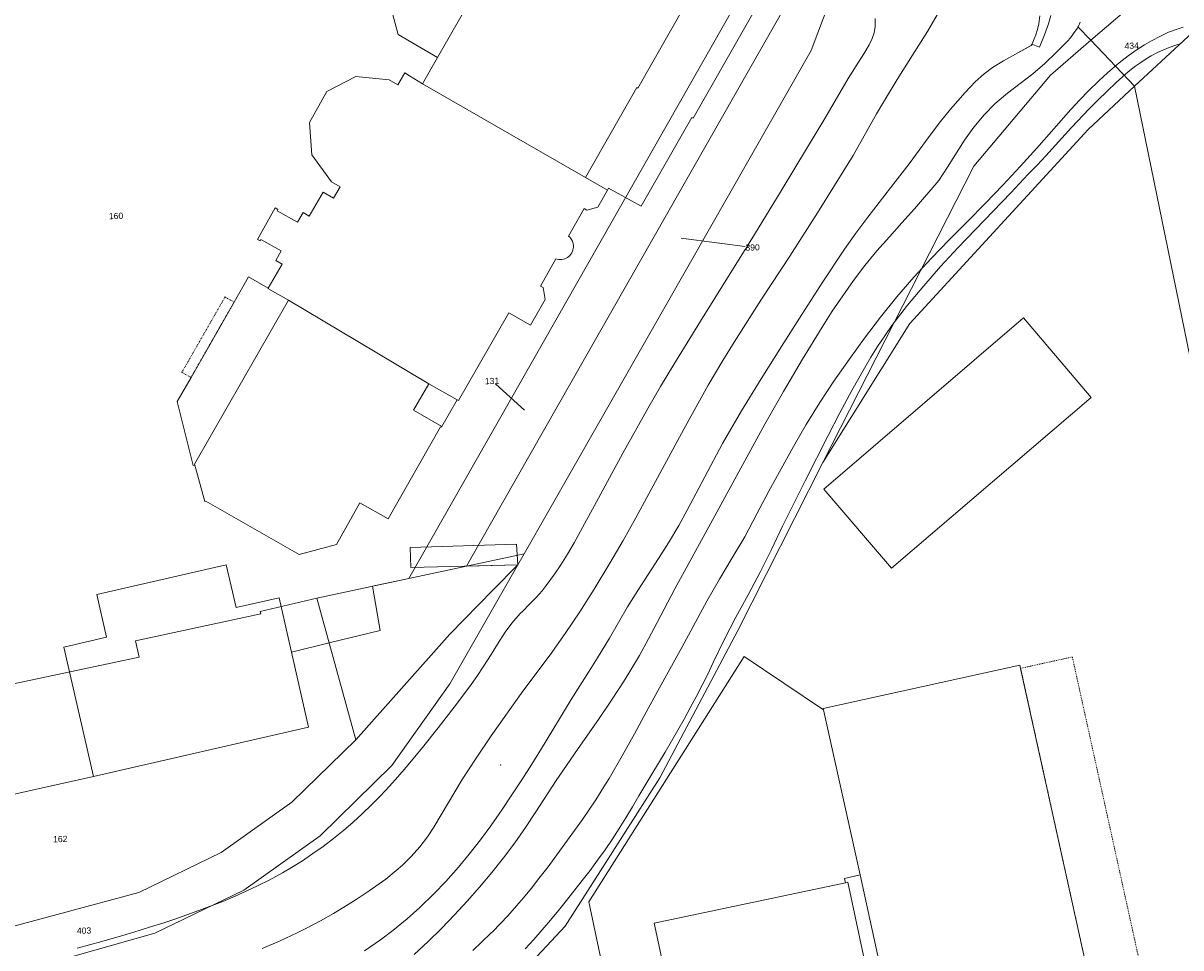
# Model space of a CAD drawing. Header units: millimetres. Extents: x -191 to 81095, y -508122 to 28741.
# Tile 163 of 255: x 4299 to 4431, y 10313 to 10419. Entities that reach past the tile are written whole.
import ezdxf

# ---------------------------------------------------------------- set-up
doc = ezdxf.new("R2010")
doc.units = ezdxf.units.MM
doc.linetypes.add('VE22-087 DB - VST Hervest-Dorsten ALK VA2736$0$1', pattern=[0])
doc.linetypes.add('VE22-087 DB - VST Hervest-Dorsten ALK VA2736$0$3', pattern=[0.26, 0.11, -0.15])
doc.layers.get('0').update_dxf_attribs({"color": 251})
for name, color, linetype, lineweight in [('VE22-087 DB - VST Hervest-Dorsten ALK VA2736$0$AX_Bauteil', 7, 'VE22-087 DB - VST Hervest-Dorsten ALK VA2736$0$1', 18), ('VE22-087 DB - VST Hervest-Dorsten ALK VA2736$0$AX_BesondererBauwerkspunkt_G2300', 7, 'VE22-087 DB - VST Hervest-Dorsten ALK VA2736$0$1', 18), ('VE22-087 DB - VST Hervest-Dorsten ALK VA2736$0$AX_Fliessgewaesser', 7, 'VE22-087 DB - VST Hervest-Dorsten ALK VA2736$0$1', 18), ('VE22-087 DB - VST Hervest-Dorsten ALK VA2736$0$AX_Flurstueck', 9, 'VE22-087 DB - VST Hervest-Dorsten ALK VA2736$0$1', 18), ('VE22-087 DB - VST Hervest-Dorsten ALK VA2736$0$AX_Gebaeude', 7, 'VE22-087 DB - VST Hervest-Dorsten ALK VA2736$0$1', 18), ('VE22-087 DB - VST Hervest-Dorsten ALK VA2736$0$AX_Gelaendekante', 7, 'VE22-087 DB - VST Hervest-Dorsten ALK VA2736$0$1', 18), ('VE22-087 DB - VST Hervest-Dorsten ALK VA2736$0$AX_IndustrieUndGewerbeflaeche', 7, 'VE22-087 DB - VST Hervest-Dorsten ALK VA2736$0$1', 18), ('VE22-087 DB - VST Hervest-Dorsten ALK VA2736$0$AX_Landwirtschaft', 7, 'VE22-087 DB - VST Hervest-Dorsten ALK VA2736$0$1', 18), ('VE22-087 DB - VST Hervest-Dorsten ALK VA2736$0$AX_SonstigesBauwerkOderSonstigeEinrichtung', 7, 'VE22-087 DB - VST Hervest-Dorsten ALK VA2736$0$1', 18), ('VE22-087 DB - VST Hervest-Dorsten ALK VA2736$0$AX_UnlandVegetationsloseFlaeche', 7, 'VE22-087 DB - VST Hervest-Dorsten ALK VA2736$0$1', 18), ('VE22-087 DB - VST Hervest-Dorsten ALK VA2736$0$AX_Vegetationsmerkmal', 7, 'VE22-087 DB - VST Hervest-Dorsten ALK VA2736$0$1', 18), ('VE22-087 DB - VST Hervest-Dorsten ALK VA2736$0$Flurgrenzen', 9, 'VE22-087 DB - VST Hervest-Dorsten ALK VA2736$0$1', 18)]:
    doc.layers.add(name, color=color, linetype=linetype, lineweight=lineweight)
doc.layers.add('XREF ALK Kataster', color=251, linetype='Continuous')
doc.styles.add('VE22-087 DB - VST Hervest-Dorsten ALK VA2736$0$0', font='arial.ttf')

# ---------------------------------------------------------------- blocks, each defined once
blk = doc.blocks.new('VE22-087 DB - VST Hervest-Dorsten ALK VA2736$0$99')
at = {"color": 0}
blk.add_point((0, 0), dxfattribs=at)
blk = doc.blocks.new('VE22-087 DB - VST Hervest-Dorsten ALK VA2736')
at = {"layer": 'VE22-087 DB - VST Hervest-Dorsten ALK VA2736$0$AX_Bauteil', "color": 7, "linetype": 'VE22-087 DB - VST Hervest-Dorsten ALK VA2736$0$1', "lineweight": 13, "ltscale": 0.5}
for points in [[(4381.4, 10461.36, 0), (4379.55, 10458.12, 0), (4376.13, 10452.12, 0), (4373.46, 10447.43, 0), (4385.8, 10440.42, 0), (4369.24, 10411.3, 0), (4369.11, 10411.37, 0), (4363.28, 10401.11, 0), (4365.79, 10399.69, 0), (4365.92, 10399.93, 0), (4368.52, 10398.48, 0), (4369.63, 10397.85, 0), (4375.39, 10407.96, 0), (4375.52, 10407.89, 0), (4391.46, 10435.85, 0), (4391.3, 10435.94, 0), (4391.78, 10437.95, 0), (4395.46, 10453.41, 0)], [(4324.94, 10389.82, 0), (4323.3, 10386.95, 0), (4318.4, 10378.38, 0), (4316.83, 10375.65, 0), (4318.66, 10368.35, 0), (4318.82, 10368.4, 0), (4318.79, 10368.5, 0), (4329.49, 10387.19, 0), (4327.16, 10388.49, 0), (4327.19, 10388.55, 0)], [(4345.46, 10377.67, 0), (4343.71, 10374.65, 0), (4346.95, 10372.81, 0), (4348.67, 10375.84, 0)]]:
    blk.add_polyline3d(points, close=True, dxfattribs=at)
at = {"layer": 'VE22-087 DB - VST Hervest-Dorsten ALK VA2736$0$AX_Flurstueck', "linetype": 'VE22-087 DB - VST Hervest-Dorsten ALK VA2736$0$1', "lineweight": 13, "ltscale": 0.5}
for points in [[(4345.98, 10299.94, 0), (4360.97, 10315.95, 0), (4366.14, 10324.04, 0), (4371.75, 10332.82, 0), (4380.63, 10349.58, 0), (4390.31, 10368.7, 0), (4407.47, 10402.42, 0), (4416.18, 10412.78, 0), (4420.77, 10416.73, 0), (4426.39, 10421.55, 0), (4438.44, 10429.21, 0)], [(4440.13, 10452.44, 0), (4429.86, 10449.61, 0), (4426.12, 10448.58, 0), (4414.06, 10445.27, 0), (4407.61, 10443.49, 0), (4403.03, 10442.23, 0), (4399.16, 10441.17, 0), (4396.96, 10441.67, 0), (4395.84, 10441.93, 0), (4394.28, 10435.12, 0), (4391.13, 10421.31, 0), (4388.96, 10415.59, 0), (4379.72, 10399.36, 0), (4367.37, 10377.72, 0), (4356.3, 10358.32, 0), (4355.58, 10357.05, 0), (4347.87, 10343.54, 0), (4341.25, 10334.24, 0), (4333.09, 10326.23, 0), (4324.4, 10320.04, 0), (4314.3, 10315.15, 0), (4302.38, 10311.81, 0)], [(4374.16, 10394.22, 0), (4382.3, 10393.17, 0)], [(4356.36, 10374.66, 0), (4352.65, 10377.98, 0)]]:
    blk.add_polyline3d(points, dxfattribs=at)
for points in [[(4290.85, 10341.99, 0), (4296.97, 10343.28, 0), (4312.49, 10346.55, 0), (4312.1, 10348.43, 0), (4326.34, 10351.48, 0), (4326.28, 10351.74, 0), (4332.72, 10353.29, 0), (4343.17, 10355.52, 0), (4380.23, 10420.63, 0), (4396.34, 10445.69, 0), (4396.88, 10446.52, 0), (4396.91, 10446.65, 0), (4398.75, 10454.61, 0), (4395.23, 10455.42, 0), (4394.71, 10455.32, 0), (4352.41, 10446.7, 0), (4350.26, 10446.11, 0), (4345.4, 10437.5, 0), (4294.51, 10426.63, 0), (4293.76, 10425.45, 0), (4289.25, 10418.48, 0), (4276.75, 10415.69, 0), (4282.65, 10382.61, 0)], [(4407.47, 10402.42, 0), (4390.31, 10368.7, 0), (4400.19, 10384.53, 0), (4420.48, 10406.58, 0), (4425.77, 10411.52, 0), (4436.89, 10421.88, 0), (4443.46, 10425.83, 0), (4456.42, 10433.62, 0), (4489.96, 10443.95, 0), (4497, 10447.71, 0), (4505.34, 10451.19, 0), (4500.31, 10449.65, 0), (4450.81, 10434.4, 0), (4442.46, 10430.9, 0), (4438.44, 10429.21, 0), (4426.39, 10421.55, 0), (4420.77, 10416.73, 0), (4416.18, 10412.78, 0)], [(4489.96, 10443.95, 0), (4456.42, 10433.62, 0), (4443.46, 10425.83, 0), (4436.89, 10421.88, 0), (4425.77, 10411.52, 0), (4444.4, 10320.48, 0), (4426.76, 10309.07, 0), (4417.84, 10299.37, 0), (4430.35, 10305.45, 0), (4439.92, 10311.62, 0), (4497.02, 10348.66, 0), (4523.65, 10365.94, 0), (4508.35, 10437.17, 0), (4505.34, 10451.19, 0), (4497, 10447.71, 0)], [(4380.23, 10420.63, 0), (4343.17, 10355.52, 0), (4349.75, 10356.92, 0), (4352.43, 10361.64, 0), (4394.28, 10435.12, 0), (4395.84, 10441.93, 0), (4396.88, 10446.52, 0), (4396.34, 10445.69, 0)], [(4394.28, 10435.12, 0), (4352.43, 10361.64, 0), (4349.75, 10356.92, 0), (4356.3, 10358.32, 0), (4367.37, 10377.72, 0), (4379.72, 10399.36, 0), (4388.96, 10415.59, 0), (4391.13, 10421.31, 0)], [(4425.77, 10411.52, 0), (4420.48, 10406.58, 0), (4400.19, 10384.53, 0), (4390.31, 10368.7, 0), (4380.63, 10349.58, 0), (4371.75, 10332.82, 0), (4366.14, 10324.04, 0), (4360.97, 10315.95, 0), (4345.98, 10299.94, 0), (4340.37, 10297.2, 0), (4338.72, 10296.45, 0), (4346.69, 10257.9, 0), (4347.3, 10258.05, 0), (4347.89, 10255.16, 0), (4347.28, 10255.04, 0), (4351.24, 10235.88, 0), (4359.37, 10236.5, 0), (4384.48, 10238.37, 0), (4397.98, 10239.38, 0), (4396.63, 10258.85, 0), (4417.84, 10299.37, 0), (4426.76, 10309.07, 0), (4444.4, 10320.48, 0)], [(4296.23, 10315.43, 0), (4205.13, 10294.55, 0), (4205.98, 10292.2, 0), (4296.72, 10312.99, 0), (4297.21, 10310.55, 0), (4302.38, 10311.81, 0), (4314.3, 10315.15, 0), (4324.4, 10320.04, 0), (4333.09, 10326.23, 0), (4341.25, 10334.24, 0), (4347.87, 10343.54, 0), (4355.58, 10357.05, 0), (4356.3, 10358.32, 0), (4349.75, 10356.92, 0), (4343.17, 10355.52, 0), (4332.72, 10353.29, 0), (4337.17, 10337.15, 0), (4329.87, 10330.08, 0), (4321.82, 10324.34, 0), (4312.46, 10319.78, 0)], [(4332.72, 10353.29, 0), (4326.28, 10351.74, 0), (4326.34, 10351.48, 0), (4312.1, 10348.43, 0), (4312.49, 10346.55, 0), (4296.97, 10343.28, 0), (4290.85, 10341.99, 0), (4296.23, 10315.43, 0), (4312.46, 10319.78, 0), (4321.82, 10324.34, 0), (4329.87, 10330.08, 0), (4337.17, 10337.15, 0)]]:
    blk.add_polyline3d(points, close=True, dxfattribs=at)
at = {"layer": 'VE22-087 DB - VST Hervest-Dorsten ALK VA2736$0$AX_Gebaeude', "color": 7, "linetype": 'VE22-087 DB - VST Hervest-Dorsten ALK VA2736$0$1', "lineweight": 13, "ltscale": 0.5}
for points in [[(4381.4, 10461.36, 0), (4379.55, 10458.12, 0), (4376.13, 10452.12, 0), (4373.46, 10447.43, 0), (4372.81, 10447.8, 0), (4371.49, 10447.56, 0), (4366.78, 10446.68, 0), (4366.1, 10446.56, 0), (4351.9, 10421.6, 0), (4350.72, 10422.28, 0), (4346.45, 10414.76, 0), (4344.75, 10411.77, 0), (4363.28, 10401.11, 0), (4365.79, 10399.69, 0), (4365.92, 10399.93, 0), (4368.52, 10398.48, 0), (4369.63, 10397.85, 0), (4375.39, 10407.96, 0), (4375.52, 10407.89, 0), (4391.46, 10435.85, 0), (4391.3, 10435.94, 0), (4391.78, 10437.95, 0), (4395.46, 10453.41, 0)], [(4346.45, 10414.76, 0), (4350.72, 10422.28, 0), (4351.9, 10421.6, 0), (4366.1, 10446.56, 0), (4362.63, 10448.54, 0), (4351.05, 10445.33, 0), (4345.49, 10435.56, 0), (4343.24, 10436.84, 0), (4340.22, 10431.55, 0), (4342.47, 10430.27, 0), (4339.78, 10425.54, 0), (4341.99, 10417.38, 0)], [(4348.67, 10375.84, 0), (4345.46, 10377.67, 0), (4329.49, 10387.19, 0), (4327.16, 10388.49, 0), (4327.19, 10388.55, 0), (4324.94, 10389.82, 0), (4323.3, 10386.95, 0), (4318.4, 10378.38, 0), (4316.83, 10375.65, 0), (4318.66, 10368.35, 0), (4318.82, 10368.4, 0), (4319.96, 10364.28, 0), (4320.08, 10364.31, 0), (4330.72, 10358.25, 0), (4334.95, 10359.38, 0), (4337.62, 10364.11, 0), (4340.83, 10362.29, 0), (4346.8, 10372.75, 0), (4346.89, 10372.71, 0), (4346.95, 10372.81, 0)], [(4420.83, 10376.1, 0), (4413.11, 10385.15, 0), (4390.39, 10365.68, 0), (4398.09, 10356.69, 0)], [(4355.44, 10359.4, 0), (4343.35, 10359.04, 0), (4343.41, 10356.78, 0), (4355.58, 10357.05, 0)], [(4328.42, 10353.31, 0), (4323.54, 10352.2, 0), (4322.41, 10357.07, 0), (4307.68, 10353.7, 0), (4308.8, 10348.82, 0), (4303.94, 10347.71, 0), (4307.3, 10332.97, 0), (4331.78, 10338.59, 0)], [(4394.53, 10321.79, 0), (4390.37, 10340.56, 0), (4381.33, 10346.65, 0), (4363.65, 10318.74, 0), (4367.52, 10300.41, 0), (4374.2, 10301.83, 0), (4371.11, 10316.29, 0), (4392.86, 10320.91, 0), (4392.76, 10321.4, 0)], [(4421.35, 10306.49, 0), (4412.8, 10345.29, 0), (4412.72, 10345.65, 0), (4390.33, 10340.73, 0), (4390.37, 10340.56, 0), (4394.53, 10321.79, 0), (4399.03, 10301.27, 0), (4421.41, 10306.2, 0)], [(4393.15, 10320.98, 0), (4392.86, 10320.91, 0), (4371.11, 10316.29, 0), (4374.2, 10301.83, 0), (4379.47, 10277.12, 0), (4393.21, 10280.02, 0), (4398.65, 10281.17, 0), (4401.5, 10281.79, 0)]]:
    blk.add_polyline3d(points, close=True, dxfattribs=at)
at = {"layer": 'VE22-087 DB - VST Hervest-Dorsten ALK VA2736$0$AX_SonstigesBauwerkOderSonstigeEinrichtung', "color": 7, "linetype": 'VE22-087 DB - VST Hervest-Dorsten ALK VA2736$0$3', "lineweight": 13, "ltscale": 0.5}
for points in [[(4322.27, 10387.53, 0), (4317.37, 10378.97, 0), (4318.4, 10378.38, 0), (4323.3, 10386.95, 0)], [(4412.8, 10345.29, 0), (4421.35, 10306.49, 0), (4427.24, 10307.78, 0), (4418.68, 10346.59, 0)]]:
    blk.add_polyline3d(points, close=True, dxfattribs=at)
blk.add_polyline3d([(4317.37, 10378.97, 0), (4318.4, 10378.38, 0)], dxfattribs=at)
at = {"layer": 'VE22-087 DB - VST Hervest-Dorsten ALK VA2736$0$AX_BesondererBauwerkspunkt_G2300', "color": 7, "xscale": 0.5, "yscale": 0.5, "zscale": 0.5}
for p, rotation in [((4322.27, 10387.53), 1.589548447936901), ((4317.37, 10378.97), 1.589546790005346)]:
    blk.add_blockref('VE22-087 DB - VST Hervest-Dorsten ALK VA2736$0$99', p, dxfattribs=dict(at, rotation=rotation))
at = {"layer": 'VE22-087 DB - VST Hervest-Dorsten ALK VA2736$0$AX_Fliessgewaesser', "color": 7, "xscale": 0.5, "yscale": 0.5, "zscale": 0.5, "rotation": 1.58953779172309}
blk.add_blockref('VE22-087 DB - VST Hervest-Dorsten ALK VA2736$0$99', (4353.65, 10334.3), dxfattribs=at)
at = {"layer": 'VE22-087 DB - VST Hervest-Dorsten ALK VA2736$0$AX_Flurstueck', "char_height": 0.7, "attachment_point": 2, "style": 'VE22-087 DB - VST Hervest-Dorsten ALK VA2736$0$0', "bg_fill": 3, "box_fill_scale": 1, "bg_fill_color": 256, "bg_fill_transparency": 0}
for s, insert, rotation in [('434', (4425.43, 10416.47), 1.5896), ('160', (4309.86, 10397.1), 1.5896), ('390', (4382.29, 10393.52), 1.5895), ('131', (4352.64, 10378.33), 1.5895), ('162', (4303.51, 10326.22), 1.5895), ('403', (4306.22, 10315.81), 1.5895)]:
    blk.add_mtext(s, dxfattribs=dict(at, insert=insert, rotation=rotation))
at = {"layer": 'VE22-087 DB - VST Hervest-Dorsten ALK VA2736$0$AX_Fliessgewaesser', "color": 132, "linetype": 'VE22-087 DB - VST Hervest-Dorsten ALK VA2736$0$1', "lineweight": 13, "ltscale": 0.5, "true_color": 0x00cccc}
for points in [[(4403.58, 10420.08, 0), (4402.22, 10417.73, 0), (4400.5, 10415.06, 0), (4398.74, 10412.29, 0), (4397.42, 10410.09, 0), (4396.41, 10408.36, 0), (4393.74, 10403.63, 0), (4391.62, 10400.22, 0), (4389.68, 10397.11, 0), (4386.52, 10392.19, 0), (4383.33, 10387.29, 0), (4380.21, 10382.4, 0), (4378.92, 10380.32, 0), (4377.24, 10377.49, 0), (4374.47, 10372.51, 0), (4371.76, 10367.46, 0), (4369, 10362.41, 0), (4367.56, 10359.84, 0), (4366.06, 10357.26, 0), (4364.26, 10354.28, 0), (4362.65, 10351.72, 0), (4360.98, 10349.24, 0), (4359.25, 10346.84, 0), (4356.14, 10342.7, 0), (4352.55, 10337.61, 0), (4350.84, 10335.07, 0), (4349.27, 10332.65, 0), (4346.03, 10327.23, 0), (4345.31, 10326.13, 0), (4344.43, 10324.97, 0), (4343.46, 10323.87, 0), (4342.47, 10322.91, 0), (4341.76, 10322.28, 0), (4340.55, 10321.31, 0), (4338.69, 10319.98, 0), (4337.2, 10319.01, 0), (4336.28, 10318.43, 0), (4334.6, 10317.42, 0), (4333.13, 10316.58, 0), (4331.54, 10315.73, 0), (4330.47, 10315.19, 0), (4328.56, 10314.3, 0), (4326.49, 10313.44, 0)], [(4338.15, 10313.15, 0), (4339.97, 10314.42, 0), (4341.37, 10315.48, 0), (4343, 10316.8, 0), (4344.45, 10318.09, 0), (4346.07, 10319.66, 0), (4347.38, 10321.04, 0), (4348.84, 10322.68, 0), (4350.05, 10324.15, 0), (4351.33, 10325.78, 0), (4352.51, 10327.38, 0), (4353.81, 10329.24, 0), (4354.84, 10330.77, 0), (4356.06, 10332.62, 0), (4357.18, 10334.39, 0), (4358.28, 10336.18, 0), (4359.45, 10338.12, 0), (4361.66, 10341.76, 0), (4363.89, 10345.27, 0), (4364.64, 10346.47, 0), (4366, 10348.74, 0), (4368.08, 10352.29, 0), (4369.24, 10354.15, 0), (4370.41, 10355.95, 0), (4371.61, 10357.77, 0), (4372.75, 10359.57, 0), (4373.9, 10361.54, 0), (4374.87, 10363.29, 0), (4376.85, 10367.06, 0), (4378.87, 10370.85, 0), (4381.02, 10374.57, 0), (4383.28, 10378.24, 0), (4385.59, 10381.89, 0), (4387.9, 10385.56, 0), (4390.28, 10389.26, 0), (4392.74, 10392.96, 0), (4394.05, 10394.81, 0), (4395.4, 10396.62, 0), (4397.98, 10399.96, 0), (4400.12, 10402.67, 0), (4402.38, 10405.8, 0), (4403.67, 10407.49, 0), (4404.83, 10408.91, 0), (4406.48, 10410.8, 0), (4407.62, 10411.99, 0), (4408.66, 10412.92, 0), (4409.6, 10413.62, 0), (4410.84, 10414.39, 0), (4414.01, 10416.15, 0), (4414.07, 10416.26, 0), (4414.18, 10416.51, 0), (4414.35, 10416.89, 0), (4414.53, 10417.37, 0), (4414.72, 10417.96, 0), (4414.87, 10418.61, 0), (4414.98, 10419.53, 0)]]:
    blk.add_polyline3d(points, dxfattribs=at)
at = {"layer": 'VE22-087 DB - VST Hervest-Dorsten ALK VA2736$0$AX_Gebaeude', "color": 7, "linetype": 'VE22-087 DB - VST Hervest-Dorsten ALK VA2736$0$1', "lineweight": 13, "ltscale": 0.5}
blk.add_polyline3d([(4348.84, 10375.75, 0), (4354.57, 10385.75, 0), (4357.04, 10384.34, 0), (4358.7, 10387.25, 0), (4358.47, 10388.6, 0), (4358.15, 10388.78, 0), (4359.91, 10391.89, 0), (4360.07, 10391.84, 0), (4360.25, 10391.8, 0), (4360.42, 10391.79, 0), (4360.6, 10391.8, 0), (4360.77, 10391.83, 0), (4360.94, 10391.88, 0), (4361.1, 10391.95, 0), (4361.25, 10392.04, 0), (4361.39, 10392.15, 0), (4361.52, 10392.27, 0), (4361.63, 10392.41, 0), (4361.72, 10392.55, 0), (4361.8, 10392.71, 0), (4361.86, 10392.88, 0), (4361.9, 10393.05, 0), (4361.92, 10393.22, 0), (4361.92, 10393.4, 0), (4361.89, 10393.57, 0), (4361.85, 10393.74, 0), (4361.79, 10393.9, 0), (4361.71, 10394.06, 0), (4361.61, 10394.2, 0), (4361.5, 10394.34, 0), (4361.37, 10394.45, 0), (4363.15, 10397.59, 0), (4363.44, 10397.42, 0), (4364.68, 10397.74, 0), (4365.79, 10399.69, 0), (4363.28, 10401.11, 0), (4344.75, 10411.77, 0), (4343.25, 10412.68, 0), (4343.26, 10412.7, 0), (4342.73, 10413.02, 0), (4341.92, 10411.67, 0), (4340.95, 10412.22, 0), (4337.14, 10412.6, 0), (4333.87, 10410.9, 0), (4331.89, 10407.37, 0), (4332.13, 10403.71, 0), (4334.37, 10400.64, 0), (4335.37, 10400.08, 0), (4334.63, 10398.79, 0), (4333.45, 10399.45, 0), (4331.86, 10396.72, 0), (4331.15, 10397.13, 0), (4330.52, 10396.06, 0), (4328.21, 10397.34, 0), (4328.29, 10397.49, 0), (4327.98, 10397.67, 0), (4325.96, 10394.08, 0), (4326.27, 10393.91, 0), (4326.36, 10394.06, 0), (4328.66, 10392.77, 0), (4328.04, 10391.69, 0), (4328.76, 10391.27, 0), (4327.19, 10388.55, 0), (4327.16, 10388.49, 0), (4329.49, 10387.19, 0), (4345.46, 10377.67, 0), (4348.67, 10375.84, 0)], close=True, dxfattribs=at)
at = {"layer": 'VE22-087 DB - VST Hervest-Dorsten ALK VA2736$0$AX_Gelaendekante', "color": 18, "linetype": 'VE22-087 DB - VST Hervest-Dorsten ALK VA2736$0$1', "lineweight": 13, "ltscale": 0.5, "true_color": 0x520000}
for points in [[(4305.45, 10313.45, 0), (4308.25, 10314.22, 0), (4311.03, 10315.02, 0), (4312.52, 10315.46, 0), (4313.81, 10315.87, 0), (4315.29, 10316.34, 0), (4316.57, 10316.77, 0), (4319.31, 10317.73, 0), (4322.02, 10318.78, 0), (4323.41, 10319.37, 0), (4324.69, 10319.94, 0), (4326.05, 10320.58, 0), (4327.3, 10321.21, 0), (4328.8, 10322.02, 0), (4329.84, 10322.63, 0), (4331.08, 10323.4, 0), (4332.28, 10324.21, 0), (4333.43, 10325.03, 0), (4334.61, 10325.93, 0), (4335.75, 10326.85, 0), (4336.84, 10327.79, 0), (4337.87, 10328.73, 0), (4338.95, 10329.77, 0), (4340.01, 10330.84, 0), (4340.98, 10331.87, 0), (4341.94, 10332.94, 0), (4342.9, 10334.05, 0), (4343.87, 10335.22, 0), (4344.75, 10336.29, 0), (4346.54, 10338.54, 0), (4348.34, 10340.86, 0), (4350.08, 10343.18, 0), (4350.92, 10344.36, 0), (4351.73, 10345.57, 0), (4352.55, 10346.86, 0), (4353.26, 10348.04, 0), (4354.13, 10349.4, 0), (4354.9, 10350.43, 0), (4355.87, 10351.52, 0), (4356.14, 10351.8, 0), (4356.88, 10352.55, 0), (4357.68, 10353.36, 0), (4358.34, 10354.11, 0), (4358.83, 10354.71, 0), (4359.77, 10355.99, 0), (4360.5, 10357.08, 0), (4361.24, 10358.27, 0), (4362, 10359.57, 0), (4363.42, 10362.13, 0), (4364.78, 10364.66, 0), (4367.54, 10369.77, 0), (4370.38, 10374.84, 0), (4371.83, 10377.36, 0), (4373.32, 10379.85, 0), (4376.36, 10384.8, 0), (4379.44, 10389.73, 0), (4382.51, 10394.66, 0), (4385.54, 10399.62, 0), (4388.55, 10404.59, 0), (4390.41, 10407.66, 0), (4392.22, 10410.77, 0), (4393.18, 10412.38, 0), (4394.1, 10413.83, 0), (4394.96, 10415.21, 0), (4395.56, 10416.21, 0), (4395.92, 10416.93, 0), (4396.14, 10417.6, 0), (4396.23, 10418.29, 0), (4396.26, 10419.23, 0)], [(4403.58, 10420.08, 0), (4402.22, 10417.73, 0), (4400.5, 10415.06, 0), (4398.74, 10412.29, 0), (4397.42, 10410.09, 0), (4396.41, 10408.36, 0), (4393.74, 10403.63, 0), (4391.62, 10400.22, 0), (4389.68, 10397.11, 0), (4386.52, 10392.19, 0), (4383.33, 10387.29, 0), (4380.21, 10382.4, 0), (4378.92, 10380.32, 0), (4377.24, 10377.49, 0), (4374.47, 10372.51, 0), (4371.76, 10367.46, 0), (4369, 10362.41, 0), (4367.56, 10359.84, 0), (4366.06, 10357.26, 0), (4364.26, 10354.28, 0), (4362.65, 10351.72, 0), (4360.98, 10349.24, 0), (4359.25, 10346.84, 0), (4356.14, 10342.7, 0), (4352.55, 10337.61, 0), (4350.84, 10335.07, 0), (4349.27, 10332.65, 0), (4346.03, 10327.23, 0), (4345.31, 10326.13, 0), (4344.43, 10324.97, 0), (4343.46, 10323.87, 0), (4342.47, 10322.91, 0), (4341.76, 10322.28, 0), (4340.55, 10321.31, 0), (4338.69, 10319.98, 0), (4337.2, 10319.01, 0), (4336.28, 10318.43, 0), (4334.6, 10317.42, 0), (4333.13, 10316.58, 0), (4331.54, 10315.73, 0), (4330.47, 10315.19, 0), (4328.56, 10314.3, 0), (4326.49, 10313.44, 0)], [(4338.15, 10313.15, 0), (4339.97, 10314.42, 0), (4341.37, 10315.48, 0), (4343, 10316.8, 0), (4344.45, 10318.09, 0), (4346.07, 10319.66, 0), (4347.38, 10321.04, 0), (4348.84, 10322.68, 0), (4350.05, 10324.15, 0), (4351.33, 10325.78, 0), (4352.51, 10327.38, 0), (4353.81, 10329.24, 0), (4354.84, 10330.77, 0), (4356.06, 10332.62, 0), (4357.18, 10334.39, 0), (4358.28, 10336.18, 0), (4359.45, 10338.12, 0), (4361.66, 10341.76, 0), (4363.89, 10345.27, 0), (4364.64, 10346.47, 0), (4366, 10348.74, 0), (4368.08, 10352.29, 0), (4369.24, 10354.15, 0), (4370.41, 10355.95, 0), (4371.61, 10357.77, 0), (4372.75, 10359.57, 0), (4373.9, 10361.54, 0), (4374.87, 10363.29, 0), (4376.85, 10367.06, 0), (4378.87, 10370.85, 0), (4381.02, 10374.57, 0), (4383.28, 10378.24, 0), (4385.59, 10381.89, 0), (4387.9, 10385.56, 0), (4390.28, 10389.26, 0), (4392.74, 10392.96, 0), (4394.05, 10394.81, 0), (4395.4, 10396.62, 0), (4397.98, 10399.96, 0), (4400.12, 10402.67, 0), (4402.38, 10405.8, 0), (4403.67, 10407.49, 0), (4404.83, 10408.91, 0), (4406.48, 10410.8, 0), (4407.62, 10411.99, 0), (4408.66, 10412.92, 0), (4409.6, 10413.62, 0), (4410.84, 10414.39, 0), (4414.17, 10416.24, 0), (4414.96, 10415.96, 0), (4415.53, 10417.35, 0), (4415.96, 10418.61, 0), (4416.22, 10419.55, 0)], [(4419.57, 10418.79, 0), (4419.37, 10418.35, 0), (4419.22, 10418.09, 0), (4418.83, 10417.51, 0), (4418.46, 10417.03, 0), (4418.12, 10416.65, 0), (4417.46, 10415.94, 0), (4416.86, 10415.34, 0), (4415.55, 10414.09, 0), (4414.18, 10412.91, 0), (4412.74, 10411.8, 0), (4411.29, 10410.72, 0), (4409.91, 10409.54, 0), (4408.65, 10408.25, 0), (4407.49, 10406.85, 0), (4406.43, 10405.38, 0), (4404.48, 10402.32, 0), (4403.49, 10400.77, 0), (4400.71, 10397.56, 0), (4399.29, 10395.97, 0), (4397.86, 10394.38, 0), (4396.44, 10392.78, 0), (4395.09, 10391.12, 0), (4393.8, 10389.42, 0), (4392.56, 10387.68, 0), (4391.36, 10385.91, 0), (4390.2, 10384.11, 0), (4387.98, 10380.46, 0), (4385.82, 10376.77, 0), (4383.71, 10373.06, 0), (4381.64, 10369.32, 0), (4377.54, 10361.82, 0), (4373.44, 10354.32, 0), (4371.44, 10350.52, 0), (4370.47, 10348.64, 0), (4369.44, 10346.76, 0), (4368.35, 10344.93, 0), (4367.81, 10344.06, 0), (4367.21, 10343.12, 0), (4366.03, 10341.34, 0), (4364.83, 10339.57, 0), (4362.37, 10336.07, 0), (4359.95, 10332.55, 0), (4357.63, 10328.96, 0), (4356.45, 10327.18, 0), (4355.23, 10325.43, 0), (4353.95, 10323.72, 0), (4352.62, 10322.05, 0), (4351.24, 10320.41, 0), (4349.82, 10318.81, 0), (4348.37, 10317.25, 0), (4346.89, 10315.71, 0), (4345.37, 10314.2, 0), (4343.8, 10312.75, 0)], [(4350.47, 10313.19, 0), (4352.52, 10315.15, 0), (4352.74, 10315.37, 0), (4354.45, 10317.15, 0), (4355.45, 10318.27, 0), (4356.24, 10319.2, 0), (4357.13, 10320.28, 0), (4357.99, 10321.37, 0), (4359.03, 10322.71, 0), (4359.72, 10323.65, 0), (4362.93, 10328.09, 0), (4364.47, 10330.35, 0), (4365.39, 10331.8, 0), (4365.99, 10332.77, 0), (4367.46, 10335.32, 0), (4368.85, 10337.83, 0), (4370.19, 10340.3, 0), (4371.53, 10342.75, 0), (4374.24, 10347.67, 0), (4377.1, 10352.93, 0), (4378.52, 10355.45, 0), (4379.96, 10357.85, 0), (4381.43, 10360.24, 0), (4382.79, 10362.85, 0), (4384.16, 10365.44, 0), (4386.95, 10370.54, 0), (4388.4, 10373.04, 0), (4389.95, 10375.55, 0), (4391.55, 10377.97, 0), (4393.29, 10380.44, 0), (4395.05, 10382.86, 0), (4396.87, 10385.24, 0), (4398.72, 10387.55, 0), (4400.65, 10389.79, 0), (4402.64, 10391.94, 0), (4404.68, 10394.04, 0), (4406.73, 10396.1, 0), (4408.82, 10398.2, 0), (4410.79, 10400.24, 0), (4412.76, 10402.36, 0), (4414.66, 10404.47, 0), (4416.59, 10406.68, 0), (4418.52, 10408.86, 0), (4419.54, 10409.95, 0), (4420.54, 10410.99, 0), (4421.68, 10412.12, 0), (4422.69, 10413.04, 0), (4424.02, 10414.17, 0), (4425.03, 10414.96, 0), (4426.07, 10415.7, 0), (4426.89, 10416.22, 0), (4427.68, 10416.69, 0), (4428.72, 10417.22, 0), (4429.64, 10417.64, 0), (4430.62, 10418.01, 0), (4431.28, 10418.23, 0)], [(4431.07, 10416.35, 0), (4430.46, 10416.17, 0), (4429.7, 10415.91, 0), (4428.99, 10415.62, 0), (4428.36, 10415.33, 0), (4427.65, 10414.97, 0), (4427.09, 10414.64, 0), (4426.47, 10414.22, 0), (4425.9, 10413.82, 0), (4425.23, 10413.29, 0), (4424.77, 10412.91, 0), (4423.68, 10411.95, 0), (4422.63, 10410.96, 0), (4421.59, 10409.94, 0), (4420.6, 10408.93, 0), (4418.59, 10406.8, 0), (4415.65, 10403.6, 0), (4414.67, 10402.54, 0), (4413.67, 10401.49, 0), (4411.67, 10399.39, 0), (4409.66, 10397.31, 0), (4407.65, 10395.22, 0), (4405.66, 10393.12, 0), (4403.7, 10390.99, 0), (4401.78, 10388.82, 0), (4399.92, 10386.59, 0), (4398.16, 10384.3, 0), (4397.33, 10383.11, 0), (4396.53, 10381.91, 0), (4395.75, 10380.68, 0), (4395.02, 10379.45, 0), (4393.59, 10376.91, 0), (4392.23, 10374.36, 0), (4390.9, 10371.78, 0), (4388.28, 10366.62, 0), (4385.7, 10361.45, 0), (4384.44, 10358.82, 0), (4383.8, 10357.52, 0), (4383.16, 10356.23, 0), (4382.49, 10354.94, 0), (4381.8, 10353.66, 0), (4380.41, 10351.12, 0), (4379.73, 10349.85, 0), (4379.08, 10348.55, 0), (4377.82, 10345.95, 0), (4377.19, 10344.64, 0), (4376.56, 10343.39, 0), (4375.88, 10342.06, 0), (4375.21, 10340.78, 0), (4374.51, 10339.5, 0), (4373.81, 10338.24, 0), (4373.08, 10336.99, 0), (4372.35, 10335.74, 0), (4370.85, 10333.26, 0), (4369.36, 10330.78, 0), (4368.62, 10329.53, 0), (4367.88, 10328.29, 0), (4367.12, 10327.06, 0), (4366.33, 10325.84, 0), (4365.52, 10324.64, 0), (4364.67, 10323.47, 0), (4363.8, 10322.31, 0), (4362.91, 10321.17, 0), (4361.12, 10318.89, 0), (4360.22, 10317.76, 0), (4359.3, 10316.64, 0), (4358.36, 10315.54, 0), (4357.4, 10314.45, 0), (4356.41, 10313.39, 0)]]:
    blk.add_polyline3d(points, dxfattribs=at)
at = {"layer": 'VE22-087 DB - VST Hervest-Dorsten ALK VA2736$0$AX_IndustrieUndGewerbeflaeche', "color": 253, "linetype": 'VE22-087 DB - VST Hervest-Dorsten ALK VA2736$0$1', "lineweight": 13, "ltscale": 0.5, "true_color": 0x999999}
for points in [[(4296.97, 10343.28, 0), (4312.49, 10346.55, 0), (4312.1, 10348.43, 0), (4326.34, 10351.48, 0), (4326.28, 10351.74, 0), (4332.72, 10353.29, 0), (4343.17, 10355.52, 0), (4349.75, 10356.92, 0), (4352.43, 10361.64, 0), (4394.28, 10435.12, 0), (4395.84, 10441.93, 0), (4396.88, 10446.52, 0), (4396.91, 10446.65, 0), (4398.75, 10454.61, 0), (4395.23, 10455.42, 0), (4394.71, 10455.32, 0), (4382.3, 10462.33, 0), (4376.3, 10460.77, 0), (4372.51, 10454.2, 0), (4366.13, 10450.45, 0), (4352.41, 10446.7, 0), (4350.26, 10446.11, 0), (4345.4, 10437.5, 0), (4294.51, 10426.63, 0)], [(4436.89, 10421.88, 0), (4425.77, 10411.52, 0), (4444.4, 10320.48, 0), (4426.76, 10309.07, 0), (4417.84, 10299.37, 0), (4430.35, 10305.45, 0), (4439.92, 10311.62, 0)]]:
    blk.add_polyline3d(points, dxfattribs=at)
for points in [[(4394.28, 10435.12, 0), (4352.43, 10361.64, 0), (4349.75, 10356.92, 0), (4343.17, 10355.52, 0), (4332.72, 10353.29, 0), (4337.17, 10337.15, 0), (4347.87, 10349.18, 0), (4352.76, 10354.17, 0), (4355.58, 10357.05, 0), (4356.3, 10358.32, 0), (4367.37, 10377.72, 0), (4379.72, 10399.36, 0), (4388.96, 10415.59, 0), (4391.13, 10421.31, 0)], [(4329.87, 10330.08, 0), (4337.17, 10337.15, 0), (4332.72, 10353.29, 0), (4326.28, 10351.74, 0), (4326.34, 10351.48, 0), (4312.1, 10348.43, 0), (4312.49, 10346.55, 0), (4296.97, 10343.28, 0), (4290.85, 10341.99, 0), (4282.65, 10382.61, 0), (4276.75, 10415.69, 0), (4219.72, 10403.01, 0), (4172.94, 10391.32, 0), (4171.47, 10390.96, 0), (4179.78, 10366.01, 0), (4181.81, 10360.29, 0), (4205.13, 10294.55, 0), (4296.23, 10315.43, 0), (4312.46, 10319.78, 0), (4321.82, 10324.34, 0)]]:
    blk.add_polyline3d(points, close=True, dxfattribs=at)
at = {"layer": 'VE22-087 DB - VST Hervest-Dorsten ALK VA2736$0$AX_Landwirtschaft', "color": 253, "linetype": 'VE22-087 DB - VST Hervest-Dorsten ALK VA2736$0$1', "lineweight": 13, "ltscale": 0.5, "true_color": 0x999999}
blk.add_polyline3d([(4419.57, 10418.79, 0), (4419.37, 10418.35, 0), (4419.31, 10418.25, 0), (4420.77, 10416.73, 0), (4425.77, 10411.52, 0), (4436.89, 10421.88, 0)], dxfattribs=at)
at = {"layer": 'VE22-087 DB - VST Hervest-Dorsten ALK VA2736$0$AX_UnlandVegetationsloseFlaeche', "color": 253, "linetype": 'VE22-087 DB - VST Hervest-Dorsten ALK VA2736$0$1', "lineweight": 13, "ltscale": 0.5, "true_color": 0x999999}
for points in [[(4391.13, 10421.31, 0), (4388.96, 10415.59, 0), (4379.72, 10399.36, 0), (4367.37, 10377.72, 0), (4356.3, 10358.32, 0), (4355.58, 10357.05, 0), (4352.76, 10354.17, 0), (4347.87, 10349.18, 0), (4337.17, 10337.15, 0), (4329.87, 10330.08, 0), (4321.82, 10324.34, 0), (4312.46, 10319.78, 0), (4296.23, 10315.43, 0)], [(4326.49, 10313.44, 0), (4328.56, 10314.3, 0), (4330.47, 10315.19, 0), (4331.54, 10315.73, 0), (4333.13, 10316.58, 0), (4334.6, 10317.42, 0), (4336.28, 10318.43, 0), (4337.2, 10319.01, 0), (4338.69, 10319.98, 0), (4340.55, 10321.31, 0), (4341.76, 10322.28, 0), (4342.47, 10322.91, 0), (4343.46, 10323.87, 0), (4344.43, 10324.97, 0), (4345.31, 10326.13, 0), (4346.03, 10327.23, 0), (4349.27, 10332.65, 0), (4350.84, 10335.07, 0), (4352.55, 10337.61, 0), (4356.14, 10342.7, 0), (4359.25, 10346.84, 0), (4360.98, 10349.24, 0), (4362.65, 10351.72, 0), (4364.26, 10354.28, 0), (4366.06, 10357.26, 0), (4367.56, 10359.84, 0), (4369, 10362.41, 0), (4371.76, 10367.46, 0), (4374.47, 10372.51, 0), (4377.24, 10377.49, 0), (4378.92, 10380.32, 0), (4380.21, 10382.4, 0), (4383.33, 10387.29, 0), (4386.52, 10392.19, 0), (4389.68, 10397.11, 0), (4391.62, 10400.22, 0), (4393.74, 10403.63, 0), (4396.41, 10408.36, 0), (4397.42, 10410.09, 0), (4398.74, 10412.29, 0), (4400.5, 10415.06, 0), (4402.22, 10417.73, 0), (4403.58, 10420.08, 0)], [(4414.98, 10419.53, 0), (4414.87, 10418.61, 0), (4414.72, 10417.96, 0), (4414.53, 10417.37, 0), (4414.35, 10416.89, 0), (4414.18, 10416.51, 0), (4414.07, 10416.26, 0), (4414.01, 10416.15, 0), (4410.84, 10414.39, 0), (4409.6, 10413.62, 0), (4408.66, 10412.92, 0), (4407.62, 10411.99, 0), (4406.48, 10410.8, 0), (4404.83, 10408.91, 0), (4403.67, 10407.49, 0), (4402.38, 10405.8, 0), (4400.12, 10402.67, 0), (4397.98, 10399.96, 0), (4395.4, 10396.62, 0), (4394.05, 10394.81, 0), (4392.74, 10392.96, 0), (4390.28, 10389.26, 0), (4387.9, 10385.56, 0), (4385.59, 10381.89, 0), (4383.28, 10378.24, 0), (4381.02, 10374.57, 0), (4378.87, 10370.85, 0), (4376.85, 10367.06, 0), (4374.87, 10363.29, 0), (4373.9, 10361.54, 0), (4372.75, 10359.57, 0), (4371.61, 10357.77, 0), (4370.41, 10355.95, 0), (4369.24, 10354.15, 0), (4368.08, 10352.29, 0), (4366, 10348.74, 0), (4364.64, 10346.47, 0), (4363.89, 10345.27, 0), (4361.66, 10341.76, 0), (4359.45, 10338.12, 0), (4358.28, 10336.18, 0), (4357.18, 10334.39, 0), (4356.06, 10332.62, 0), (4354.84, 10330.77, 0), (4353.81, 10329.24, 0), (4352.51, 10327.38, 0), (4351.33, 10325.78, 0), (4350.05, 10324.15, 0), (4348.84, 10322.68, 0), (4347.38, 10321.04, 0), (4346.07, 10319.66, 0), (4344.45, 10318.09, 0), (4343, 10316.8, 0), (4341.37, 10315.48, 0), (4339.97, 10314.42, 0), (4338.15, 10313.15, 0)], [(4345.98, 10299.94, 0), (4360.97, 10315.95, 0), (4366.14, 10324.04, 0), (4371.75, 10332.82, 0), (4380.63, 10349.58, 0), (4390.31, 10368.7, 0), (4400.19, 10384.53, 0), (4420.48, 10406.58, 0), (4425.77, 10411.52, 0), (4420.77, 10416.73, 0), (4419.31, 10418.25, 0), (4419.37, 10418.35, 0), (4419.57, 10418.79, 0)]]:
    blk.add_polyline3d(points, dxfattribs=at)
at = {"layer": 'VE22-087 DB - VST Hervest-Dorsten ALK VA2736$0$AX_Vegetationsmerkmal', "color": 7, "linetype": 'VE22-087 DB - VST Hervest-Dorsten ALK VA2736$0$1', "lineweight": 13, "ltscale": 0.5}
blk.add_polyline3d([(4296.23, 10315.43, 0), (4312.46, 10319.78, 0), (4321.82, 10324.34, 0), (4329.87, 10330.08, 0), (4337.17, 10337.15, 0), (4347.87, 10349.18, 0), (4352.76, 10354.17, 0), (4355.58, 10357.05, 0), (4349.73, 10356.92, 0), (4343.17, 10355.52, 0), (4339.06, 10354.64, 0), (4339.93, 10349.6, 0), (4334.13, 10348.18, 0), (4329.83, 10347.13, 0), (4331.78, 10338.59, 0), (4307.3, 10332.97, 0), (4293.31, 10329.86, 0)], dxfattribs=at)
at = {"layer": 'VE22-087 DB - VST Hervest-Dorsten ALK VA2736$0$Flurgrenzen', "ltscale": 0.5}
for points in [[(4296.23, 10315.43, 0), (4312.46, 10319.78, 0), (4321.82, 10324.34, 0), (4329.87, 10330.08, 0), (4337.17, 10337.15, 0), (4332.72, 10353.29, 0), (4343.17, 10355.52, 0), (4349.75, 10356.92, 0), (4352.43, 10361.64, 0), (4394.28, 10435.12, 0), (4395.84, 10441.93, 0), (4396.88, 10446.52, 0), (4396.91, 10446.65, 0), (4398.75, 10454.61, 0), (4399.14, 10456.34, 0), (4400.96, 10464.24, 0), (4398.67, 10477.21, 0)], [(4398.67, 10477.21, 0), (4400.96, 10464.24, 0), (4399.14, 10456.34, 0), (4398.75, 10454.61, 0), (4396.91, 10446.65, 0), (4396.88, 10446.52, 0), (4395.84, 10441.93, 0), (4394.28, 10435.12, 0), (4352.43, 10361.64, 0), (4349.75, 10356.92, 0), (4343.17, 10355.52, 0), (4332.72, 10353.29, 0), (4337.17, 10337.15, 0), (4329.87, 10330.08, 0), (4321.82, 10324.34, 0), (4312.46, 10319.78, 0), (4296.23, 10315.43, 0)]]:
    blk.add_polyline3d(points, dxfattribs=at)

msp = doc.modelspace()

# ---------------------------------------------------------------- block references
at = {"layer": 'XREF ALK Kataster', "color": 251}
msp.add_blockref('VE22-087 DB - VST Hervest-Dorsten ALK VA2736', (0, 0), dxfattribs=at)

doc.saveas('drawing.dxf')
